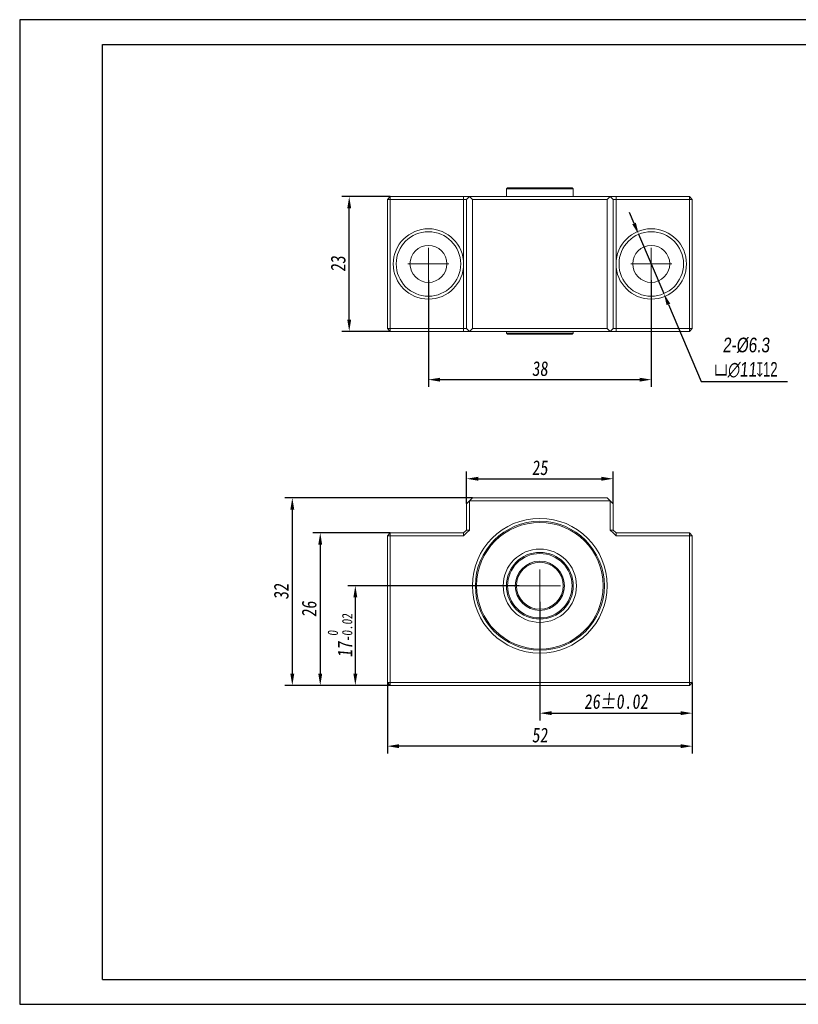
# Model space of a CAD drawing. Header units: millimetres. Extents: x 829 to 1066, y 138 to 306.
# Tile 1 of 2: x 829 to 962, y 138 to 306. Entities that reach past the tile are written whole.
import ezdxf

# ---------------------------------------------------------------- set-up
doc = ezdxf.new("R2010")
doc.units = ezdxf.units.MM
doc.linetypes.add('CENTER2', pattern=[28.575, 19.05, -3.175, 3.175, -3.175])
doc.layers.get('0').update_dxf_attribs({"lineweight": 20})
for name, color, linetype, lineweight in [('中心线', 5, 'CENTER2', 13), ('外框', 7, 'Continuous', 25), ('标注', 1, 'Continuous', 13)]:
    doc.layers.add(name, color=color, linetype=linetype, lineweight=lineweight)
doc.styles.get("Standard").update_dxf_attribs({"font": 'SimSun.ttf', "width": 0.8, "oblique": 5})
doc.dimstyles.new('ISO-25', dxfattribs={"dimtxt": 2.5, "dimasz": 2, "dimexe": 1.25, "dimexo": 0, "dimtad": 1, "dimzin": 9, "dimdsep": 46, "dimtxsty": 'Standard', "dimcen": 2.5, "dimadec": 0, "dimazin": 2, "dimtfac": 1, "dimtix": 1, "dimtmove": 0, "dimatfit": 0, "dimfxl": 0, "dimarcsym": 0})
doc.dimstyles.new('ISO-25$3', dxfattribs={"dimtxt": 2.5, "dimasz": 2, "dimexe": 1.25, "dimexo": 0, "dimtad": 1, "dimtoh": 1, "dimzin": 9, "dimdsep": 46, "dimtxsty": 'Standard', "dimcen": 2.5, "dimadec": 0, "dimazin": 2, "dimtfac": 1, "dimtix": 1, "dimtmove": 0, "dimatfit": 0, "dimfxl": 0, "dimarcsym": 0})

# ---------------------------------------------------------------- blocks, each defined once
blk = doc.blocks.new('Y')
at = {"lineweight": 30}
for p, q in [((-4136.76, 2009.27), (-3862.74, 2009.27)), ((-4154.44, 2003.97), (-3857.44, 2003.97)), ((-4154.44, 2003.97), (-3857.44, 2003.97))]:
    blk.add_line(p, q, dxfattribs=at)
for points in [[(-3857.44, 2213.99), (-4154.44, 2213.99), (-4154.44, 2003.97)], [(-4136.76, 2009.27), (-4136.76, 2208.69), (-3862.74, 2208.69)]]:
    blk.add_lwpolyline(points, dxfattribs=at)
blk = doc.blocks.new('W')
blk.add_blockref('Y', (0, 0))
blk = doc.blocks.new('*D6')
at = {"layer": 'Defpoints', "color": 0, "transparency": 16777216}
for p in [(913.95, 208.99), (885.98, 191.99), (891.95, 191.99)]:
    blk.add_point(p, dxfattribs=at)
at = {"layer": '标注', "color": 0, "lineweight": -2, "transparency": 16777216}
for p, q in [((913.95, 208.99), (884.73, 208.99)), ((885.98, 206.99), (885.98, 193.99)), ((891.95, 191.99), (884.73, 191.99))]:
    blk.add_line(p, q, dxfattribs=at)
at = {"layer": '标注', "color": 0, "transparency": 16777216}
for points in [[(885.65, 206.99), (886.32, 206.99), (885.98, 208.99)], [(885.65, 193.99), (886.32, 193.99), (885.98, 191.99)]]:
    blk.add_solid(points, dxfattribs=at)
at = {"layer": '标注', "color": 0, "transparency": 16777216, "insert": (883.36, 200.49), "char_height": 2.5, "attachment_point": 5, "rotation": 90}
blk.add_mtext('17{\\H0.7x;\\S 0^ -0.02;}', dxfattribs=at)
blk = doc.blocks.new('*D7')
at = {"layer": 'Defpoints', "color": 0, "transparency": 16777216}
for p in [(891.95, 217.99), (880, 191.99), (891.95, 191.99)]:
    blk.add_point(p, dxfattribs=at)
at = {"layer": '标注', "color": 0, "lineweight": -2, "transparency": 16777216}
for p, q in [((891.95, 217.99), (878.75, 217.99)), ((880, 215.99), (880, 193.99)), ((891.95, 191.99), (878.75, 191.99))]:
    blk.add_line(p, q, dxfattribs=at)
at = {"layer": '标注', "color": 0, "transparency": 16777216}
for points in [[(879.66, 215.99), (880.33, 215.99), (880, 217.99)], [(879.66, 193.99), (880.33, 193.99), (880, 191.99)]]:
    blk.add_solid(points, dxfattribs=at)
at = {"layer": '标注', "color": 0, "transparency": 16777216, "insert": (878.12, 204.99), "char_height": 2.5, "attachment_point": 5, "rotation": 90}
blk.add_mtext('26', dxfattribs=at)
blk = doc.blocks.new('*D8')
at = {"layer": 'Defpoints', "color": 0, "transparency": 16777216}
for p in [(905.95, 223.99), (875.23, 191.99), (891.95, 191.99)]:
    blk.add_point(p, dxfattribs=at)
at = {"layer": '标注', "color": 0, "lineweight": -2, "transparency": 16777216}
for p, q in [((905.95, 223.99), (873.98, 223.99)), ((875.23, 221.99), (875.23, 193.99)), ((891.95, 191.99), (873.98, 191.99))]:
    blk.add_line(p, q, dxfattribs=at)
at = {"layer": '标注', "color": 0, "transparency": 16777216}
for points in [[(874.9, 221.99), (875.57, 221.99), (875.23, 223.99)], [(874.9, 193.99), (875.57, 193.99), (875.23, 191.99)]]:
    blk.add_solid(points, dxfattribs=at)
at = {"layer": '标注', "color": 0, "transparency": 16777216, "insert": (873.36, 207.99), "char_height": 2.5, "attachment_point": 5, "rotation": 90}
blk.add_mtext('32', dxfattribs=at)
blk = doc.blocks.new('*D9')
at = {"layer": 'Defpoints', "color": 0, "transparency": 16777216}
for p in [(929.95, 227.24), (904.95, 222.99), (929.95, 222.99)]:
    blk.add_point(p, dxfattribs=at)
at = {"layer": '标注', "color": 0, "lineweight": -2, "transparency": 16777216}
for p, q in [((904.95, 222.99), (904.95, 228.49)), ((929.95, 222.99), (929.95, 228.49)), ((906.95, 227.24), (927.95, 227.24))]:
    blk.add_line(p, q, dxfattribs=at)
at = {"layer": '标注', "color": 0, "transparency": 16777216}
for points in [[(906.95, 227.57), (906.95, 226.9), (904.95, 227.24)], [(927.95, 227.57), (927.95, 226.9), (929.95, 227.24)]]:
    blk.add_solid(points, dxfattribs=at)
at = {"layer": '标注', "color": 0, "transparency": 16777216, "insert": (917.45, 229.11), "char_height": 2.5, "attachment_point": 5}
blk.add_mtext('25', dxfattribs=at)
blk = doc.blocks.new('*D10')
at = {"layer": 'Defpoints', "color": 0, "transparency": 16777216}
for p in [(917.45, 206.24), (943.45, 192.49), (943.45, 187.25)]:
    blk.add_point(p, dxfattribs=at)
at = {"layer": '标注', "color": 0, "lineweight": -2, "transparency": 16777216}
for p, q in [((917.45, 206.24), (917.45, 186)), ((943.45, 192.49), (943.45, 186)), ((919.45, 187.25), (941.45, 187.25))]:
    blk.add_line(p, q, dxfattribs=at)
at = {"layer": '标注', "color": 0, "transparency": 16777216}
for points in [[(919.45, 187.59), (919.45, 186.92), (917.45, 187.25)], [(941.45, 187.59), (941.45, 186.92), (943.45, 187.25)]]:
    blk.add_solid(points, dxfattribs=at)
at = {"layer": '标注', "color": 0, "transparency": 16777216, "insert": (930.45, 189.22), "char_height": 2.5, "attachment_point": 5}
blk.add_mtext('26%%P0.02', dxfattribs=at)
blk = doc.blocks.new('*D11')
at = {"layer": 'Defpoints', "color": 0, "transparency": 16777216}
for p in [(891.45, 192.49), (943.45, 192.49), (891.45, 181.62)]:
    blk.add_point(p, dxfattribs=at)
at = {"layer": '标注', "color": 0, "lineweight": -2, "transparency": 16777216}
for p, q in [((891.45, 192.49), (891.45, 180.37)), ((943.45, 192.49), (943.45, 180.37)), ((941.45, 181.62), (893.45, 181.62))]:
    blk.add_line(p, q, dxfattribs=at)
at = {"layer": '标注', "color": 0, "transparency": 16777216}
for points in [[(893.45, 181.96), (893.45, 181.29), (891.45, 181.62)], [(941.45, 181.96), (941.45, 181.29), (943.45, 181.62)]]:
    blk.add_solid(points, dxfattribs=at)
at = {"layer": '标注', "color": 0, "transparency": 16777216, "insert": (917.45, 183.5), "char_height": 2.5, "attachment_point": 5}
blk.add_mtext('52', dxfattribs=at)
blk = doc.blocks.new('*D12')
at = {"layer": 'Defpoints', "color": 0, "transparency": 16777216}
for p in [(898.45, 261.13), (936.45, 261.13), (936.45, 244.14)]:
    blk.add_point(p, dxfattribs=at)
at = {"layer": '标注', "color": 0, "lineweight": -2, "transparency": 16777216}
for p, q in [((898.45, 261.13), (898.45, 242.89)), ((936.45, 261.13), (936.45, 242.89)), ((900.45, 244.14), (934.45, 244.14))]:
    blk.add_line(p, q, dxfattribs=at)
at = {"layer": '标注', "color": 0, "transparency": 16777216}
for points in [[(900.45, 244.47), (900.45, 243.8), (898.45, 244.14)], [(934.45, 244.47), (934.45, 243.8), (936.45, 244.14)]]:
    blk.add_solid(points, dxfattribs=at)
at = {"layer": '标注', "color": 0, "transparency": 16777216, "insert": (917.45, 246.01), "char_height": 2.5, "attachment_point": 5}
blk.add_mtext('38', dxfattribs=at)
blk = doc.blocks.new('*D13')
at = {"layer": 'Defpoints', "color": 0, "transparency": 16777216}
for p in [(884.94, 275.38), (891.95, 275.38), (891.95, 252.38)]:
    blk.add_point(p, dxfattribs=at)
at = {"layer": '标注', "color": 0, "lineweight": -2, "transparency": 16777216}
for p, q in [((891.95, 275.38), (883.69, 275.38)), ((884.94, 254.38), (884.94, 273.38)), ((891.95, 252.38), (883.69, 252.38))]:
    blk.add_line(p, q, dxfattribs=at)
at = {"layer": '标注', "color": 0, "transparency": 16777216}
for points in [[(884.61, 273.38), (885.27, 273.38), (884.94, 275.38)], [(884.61, 254.38), (885.27, 254.38), (884.94, 252.38)]]:
    blk.add_solid(points, dxfattribs=at)
at = {"layer": '标注', "color": 0, "transparency": 16777216, "insert": (883.07, 263.88), "char_height": 2.5, "attachment_point": 5, "rotation": 90}
blk.add_mtext('23', dxfattribs=at)
blk = doc.blocks.new('*D16')
at = {"layer": 'Defpoints', "color": 0, "transparency": 16777216}
for p in [(934.3, 268.94), (938.6, 258.82)]:
    blk.add_point(p, dxfattribs=at)
at = {"layer": '标注', "color": 0, "lineweight": -2, "transparency": 16777216}
for p, q in [((933.52, 270.78), (932.74, 272.63)), ((934.3, 268.94), (938.6, 258.82)), ((939.38, 256.98), (944.96, 243.83)), ((944.96, 243.83), (959.66, 243.83))]:
    blk.add_line(p, q, dxfattribs=at)
at = {"layer": '标注', "color": 0, "transparency": 16777216}
for points in [[(933.83, 270.91), (933.21, 270.65), (934.3, 268.94)], [(939.69, 257.11), (939.07, 256.85), (938.6, 258.82)]]:
    blk.add_solid(points, dxfattribs=at)
at = {"layer": '标注', "color": 0, "transparency": 16777216, "insert": (952.62, 247.89), "char_height": 2.5, "attachment_point": 5}
blk.add_mtext('{\\fGulim|b0|i0|c129|p34;2-%%C6.3\\P\\fGDT|b0|i0|c0|p2;\\Q0;\\W0.67;v\\fGulim|b0|i0|c129|p34;\\Q5;\\W0.8;∅11\\fGDT|b0|i0|c0|p2;\\Q0;\\W0.67;x12}', dxfattribs=at)

msp = doc.modelspace()

# ---------------------------------------------------------------- linework, layer by layer
at = {"color": 7, "linetype": 'Continuous', "lineweight": 15}
for p, q in [((911.95, 276.881), (911.75, 276.681)), ((911.75, 276.681), (911.75, 275.381)), ((923.15, 276.681), (911.75, 276.681)), ((911.95, 276.881), (922.95, 276.881)), ((923.15, 276.681), (922.95, 276.881)), ((923.15, 275.381), (923.15, 276.681)), ((891.45, 274.881), (891.95, 275.381)), ((891.45, 252.881), (891.45, 274.881)), ((891.45, 274.881), (891.95, 274.881)), ((891.95, 274.881), (891.95, 275.381)), ((891.95, 275.381), (904.45, 275.381)), ((904.45, 274.881), (891.95, 274.881)), ((891.95, 274.881), (891.95, 252.881)), ((904.45, 274.881), (904.45, 275.381)), ((904.95, 275.381), (904.45, 275.381)), ((904.45, 274.881), (904.95, 274.881)), ((904.45, 263.881), (904.45, 274.881)), ((905.45, 275.381), (904.95, 274.881)), ((905.45, 275.381), (904.95, 275.381)), ((904.95, 252.881), (904.95, 274.881)), ((905.95, 274.881), (905.45, 275.381)), ((905.45, 275.381), (929.45, 275.381)), ((928.95, 274.881), (905.95, 274.881)), ((905.95, 274.881), (905.95, 252.881)), ((929.45, 275.381), (928.95, 274.881)), ((928.95, 252.881), (928.95, 274.881)), ((929.95, 274.881), (929.45, 275.381)), ((929.95, 275.381), (929.45, 275.381)), ((930.45, 275.381), (929.95, 275.381)), ((929.95, 274.881), (929.95, 252.881)), ((929.95, 274.881), (930.45, 274.881)), ((930.45, 274.881), (930.45, 275.381)), ((930.45, 275.381), (942.95, 275.381)), ((930.45, 274.881), (930.45, 263.881)), ((942.95, 274.881), (930.45, 274.881)), ((942.95, 274.881), (942.95, 275.381)), ((943.45, 274.881), (942.95, 275.381)), ((942.95, 252.881), (942.95, 274.881)), ((942.95, 274.881), (943.45, 274.881)), ((943.45, 274.881), (943.45, 252.881)), ((904.45, 252.881), (904.45, 263.881)), ((930.45, 263.881), (930.45, 252.881)), ((891.45, 252.881), (891.95, 252.881)), ((891.95, 252.381), (891.45, 252.881)), ((891.95, 252.381), (891.95, 252.881)), ((891.95, 252.881), (904.45, 252.881)), ((904.45, 252.381), (891.95, 252.381)), ((904.45, 252.881), (904.95, 252.881)), ((904.45, 252.381), (904.45, 252.881)), ((904.45, 252.381), (904.95, 252.381)), ((904.95, 252.881), (905.45, 252.381)), ((904.95, 252.381), (905.45, 252.381)), ((905.45, 252.381), (905.95, 252.881)), ((929.45, 252.381), (905.45, 252.381)), ((905.95, 252.881), (928.95, 252.881)), ((911.75, 252.381), (911.75, 252.081)), ((911.75, 252.081), (911.95, 251.881)), ((911.75, 252.081), (923.15, 252.081)), ((922.95, 251.881), (923.15, 252.081)), ((923.15, 252.081), (923.15, 252.381)), ((928.95, 252.881), (929.45, 252.381)), ((929.45, 252.381), (929.95, 252.881)), ((929.45, 252.381), (929.95, 252.381)), ((929.95, 252.881), (930.45, 252.881)), ((929.95, 252.381), (930.45, 252.381)), ((930.45, 252.381), (930.45, 252.881)), ((930.45, 252.881), (942.95, 252.881)), ((942.95, 252.381), (930.45, 252.381)), ((942.95, 252.881), (943.45, 252.881)), ((942.95, 252.381), (943.45, 252.881)), ((942.95, 252.381), (942.95, 252.881)), ((922.95, 251.881), (911.95, 251.881)), ((904.95, 222.986), (905.45, 223.486)), ((905.45, 223.486), (905.95, 223.986)), ((905.45, 223.486), (905.45, 218.486)), ((929.45, 223.486), (905.45, 223.486)), ((905.95, 223.986), (928.95, 223.986)), ((928.95, 223.986), (929.45, 223.486)), ((929.45, 218.486), (929.45, 223.486)), ((929.45, 223.486), (929.95, 222.986)), ((904.95, 218.486), (904.95, 222.986)), ((929.95, 222.986), (929.95, 218.486)), ((904.45, 217.986), (904.95, 218.486)), ((904.95, 217.986), (905.45, 218.486)), ((905.45, 218.486), (904.95, 218.486)), ((929.45, 218.486), (929.95, 217.986)), ((929.95, 218.486), (929.45, 218.486)), ((929.95, 218.486), (930.45, 217.986)), ((891.45, 217.486), (891.95, 217.986)), ((891.45, 192.486), (891.45, 217.486)), ((891.95, 217.486), (891.45, 217.486)), ((891.95, 217.486), (891.95, 217.986)), ((891.95, 217.986), (904.45, 217.986)), ((891.95, 217.486), (891.95, 192.486)), ((904.45, 217.486), (891.95, 217.486)), ((904.45, 217.486), (904.95, 217.986)), ((904.45, 217.486), (904.45, 217.986)), ((929.95, 217.986), (930.45, 217.486)), ((930.45, 217.486), (930.45, 217.986)), ((930.45, 217.986), (942.95, 217.986)), ((942.95, 217.486), (930.45, 217.486)), ((942.95, 217.986), (943.45, 217.486)), ((942.95, 217.486), (942.95, 217.986)), ((942.95, 192.486), (942.95, 217.486)), ((942.95, 217.486), (943.45, 217.486)), ((943.45, 217.486), (943.45, 192.486)), ((891.95, 192.486), (891.45, 192.486)), ((891.95, 191.986), (891.45, 192.486)), ((891.95, 192.486), (942.95, 192.486)), ((891.95, 192.486), (891.95, 191.986)), ((942.95, 191.986), (891.95, 191.986)), ((942.95, 192.486), (943.45, 192.486)), ((942.95, 192.486), (942.95, 191.986)), ((943.45, 192.486), (942.95, 191.986))]:
    msp.add_line(p, q, dxfattribs=at)
for centre, radius in [((898.45, 263.881), 6), ((898.45, 263.881), 5.5), ((936.45, 263.881), 5.5), ((898.45, 263.881), 3.15), ((936.45, 263.881), 3.15), ((917.45, 208.986), 11.5), ((917.45, 208.986), 11), ((917.45, 208.986), 10.8), ((917.45, 208.986), 6.25), ((917.45, 208.986), 5.7), ((917.45, 208.986), 5.5), ((917.45, 208.986), 4.2), ((917.45, 208.986), 4)]:
    msp.add_circle(centre, radius, dxfattribs=at)
for start, end in [(0, 180), (180, 0)]:
    msp.add_arc((936.45, 263.881), 6, start, end, dxfattribs=at)
at = {"layer": '中心线'}
for p, q in [((898.45, 266.631), (898.45, 261.131)), ((936.45, 266.631), (936.45, 261.131)), ((894.95, 263.881), (901.95, 263.881)), ((932.95, 263.881), (939.95, 263.881)), ((917.45, 211.736), (917.45, 206.236)), ((913.95, 208.986), (920.95, 208.986))]:
    msp.add_line(p, q, dxfattribs=at)

# ---------------------------------------------------------------- block references
at = {"layer": '外框', "lineweight": 25, "xscale": 0.7997008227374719, "yscale": 0.7997008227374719, "zscale": 0.7997008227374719}
msp.add_blockref('W', (4151.046, -1464.987), dxfattribs=at)

# ---------------------------------------------------------------- dimensions: what is measured, and where the dimension line sits
at = {"layer": '标注'}
for base, p1, p2, picture, middle in [((884.94, 275.381), (891.95, 252.381), (891.95, 275.381), '*D13', (883.065, 263.881)), ((875.235, 191.986), (905.95, 223.986), (891.95, 191.986), '*D8', (873.36, 207.986)), ((879.995, 191.986), (891.95, 217.986), (891.95, 191.986), '*D7', (878.12, 204.986))]:
    dim = msp.add_linear_dim(base=base, p1=p1, p2=p2, angle=90, dimstyle='ISO-25', dxfattribs=at)
    dim.commit()
    dim.dimension.update_dxf_attribs({"geometry": picture, "text_midpoint": middle})
dim = msp.add_diameter_dim_2p(p1=(934.301, 268.944), p2=(938.598, 258.818), text='{\\fGulim|b0|i0|c129|p34;2-%%C6.3\\P\\fGDT|b0|i0|c0|p2;\\Q0;\\W0.67;v\\fGulim|b0|i0|c129|p34;\\Q5;\\W0.8;<>\\fGDT|b0|i0|c0|p2;\\Q0;\\W0.67;x12}', dimstyle='ISO-25$3', dxfattribs=at)
dim.commit()
dim.dimension.update_dxf_attribs({"geometry": '*D16', "text_midpoint": (952.623, 243.831), "dimtype": 163})
for base, p1, p2, picture, middle in [((936.45, 244.136), (898.45, 261.131), (936.45, 261.131), '*D12', (917.45, 246.011)), ((929.95, 227.238), (904.95, 222.986), (929.95, 222.986), '*D9', (917.45, 229.113)), ((891.45, 181.622), (943.45, 192.486), (891.45, 192.486), '*D11', (917.45, 183.497))]:
    dim = msp.add_linear_dim(base=base, p1=p1, p2=p2, dimstyle='ISO-25', dxfattribs=at)
    dim.commit()
    dim.dimension.update_dxf_attribs({"geometry": picture, "text_midpoint": middle})
dim = msp.add_linear_dim(base=(885.982, 191.986), p1=(913.95, 208.986), p2=(891.95, 191.986), angle=90, text='<>{\\H0.7x;\\S 0^ -0.02;}', dimstyle='ISO-25', dxfattribs=at)
dim.commit()
dim.dimension.update_dxf_attribs({"geometry": '*D6', "text_midpoint": (883.359, 200.486)})
dim = msp.add_linear_dim(base=(943.45, 187.254), p1=(917.45, 206.236), p2=(943.45, 192.486), text='<>%%P0.02', dimstyle='ISO-25', dxfattribs=at)
dim.commit()
dim.dimension.update_dxf_attribs({"geometry": '*D10', "text_midpoint": (930.45, 189.219)})

doc.saveas('drawing.dxf')
